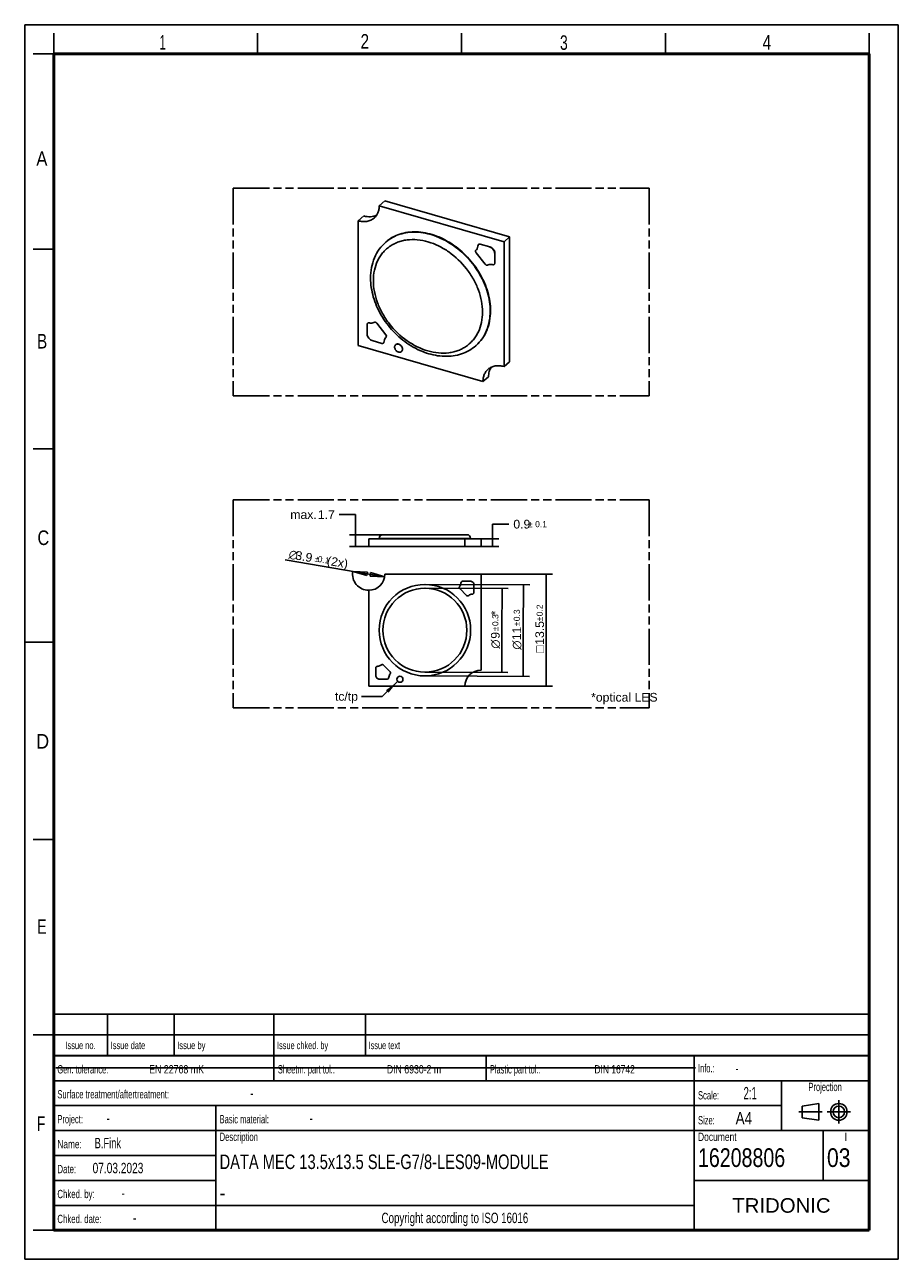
# Model space of a CAD drawing. Header units: millimetres. Extents: x 0 to 210, y 0 to 297.
import ezdxf
from ezdxf.enums import TextEntityAlignment as Align

# ---------------------------------------------------------------- set-up
doc = ezdxf.new("R2010")
doc.units = ezdxf.units.MM
doc.header["$LTSCALE"] = 19.36
doc.linetypes.add('CENTER', pattern=[0.6, 0.375, -0.075, 0.075, -0.075])
doc.linetypes.add('PHANTOM', pattern=[0.8, 0.45, -0.05, 0.1, -0.05, 0.1, -0.05])
doc.layers.get('0').update_dxf_attribs({"linetype": 'CONTINUOUS'})
for name, color, linetype in [('DEFAULT_1', 7, 'CENTER'), ('DEFAULT_3', 7, 'PHANTOM'), ('Z_DIM_2D', 7, 'CONTINUOUS'), ('Z_NOTICE', 7, 'CONTINUOUS')]:
    doc.layers.add(name, color=color, linetype=linetype)
doc.styles.get("Standard").update_dxf_attribs({"font": 'txt', "width": 0.7})
doc.styles.add('TEXTSTYLE_2', font='txt', dxfattribs={"width": 0.75})
doc.styles.add('TEXTSTYLE_3', font='helveticaneueltw1g-ltcn.otf')
doc.styles.add('TEXTSTYLE_4', font='gdt', dxfattribs={"width": 0.7})
doc.styles.add('TEXTSTYLE_5', font='arial.ttf')
doc.dimstyles.new('DIMSTYLE_1', dxfattribs={"dimtxt": 2.1, "dimasz": 3.5, "dimexe": 1.5, "dimexo": 0, "dimgap": 0.525, "dimtad": 1, "dimdec": 3, "dimlfac": 0.5, "dimdsep": 46, "dimtxsty": 'TEXTSTYLE_3', "dimblk": '_FILLED', "dimblk1": '_FILLED', "dimblk2": '_FILLED', "dimcen": 0.09, "dimclrt": 5, "dimazin": 2, "dimtol": 1, "dimtp": 0.3, "dimtm": 0.3, "dimtfac": 1, "dimtdec": 3, "dimtofl": 0, "dimtmove": 0, "dimatfit": 3, "dimldrblk": '_FILLED', "dimfxl": 1, "dimtolj": 1, "dimarcsym": 0})
doc.dimstyles.new('DIMSTYLE_2', dxfattribs={"dimtxt": 2.1, "dimasz": 3.5, "dimexe": 1.5, "dimexo": 0, "dimgap": 0.525, "dimtad": 1, "dimdec": 3, "dimlfac": 0.5, "dimdsep": 46, "dimtxsty": 'TEXTSTYLE_3', "dimblk": '_FILLED', "dimblk1": '_FILLED', "dimblk2": '_FILLED', "dimcen": 0.09, "dimclrt": 5, "dimazin": 2, "dimtol": 1, "dimtp": 0.2, "dimtm": 0.2, "dimtfac": 1, "dimtdec": 3, "dimtofl": 0, "dimtmove": 0, "dimatfit": 3, "dimldrblk": '_FILLED', "dimfxl": 1, "dimtolj": 1, "dimarcsym": 0})
doc.dimstyles.new('DIMSTYLE_3', dxfattribs={"dimtxt": 2.1, "dimasz": 3.5, "dimexe": 1.5, "dimexo": 0, "dimtad": 1, "dimdec": 3, "dimlfac": 0.5, "dimdsep": 46, "dimtxsty": 'TEXTSTYLE_3', "dimblk": '_FILLED', "dimblk1": '_FILLED', "dimblk2": '_FILLED', "dimcen": 0.09, "dimclrt": 5, "dimazin": 2, "dimtol": 1, "dimtp": 0.1, "dimtm": 0.1, "dimtfac": 1, "dimtdec": 3, "dimtmove": 0, "dimatfit": 2, "dimldrblk": '_FILLED', "dimfxl": 1, "dimtolj": 1, "dimarcsym": 0})
doc.dimstyles.new('DIMSTYLE_4', dxfattribs={"dimtxt": 2.1, "dimasz": 3.5, "dimexe": 1.5, "dimexo": 0, "dimgap": 1.05, "dimtad": 1, "dimdec": 3, "dimlfac": 0.5, "dimdsep": 46, "dimtxsty": 'TEXTSTYLE_3', "dimblk": '_FILLED', "dimblk1": '_FILLED', "dimblk2": '_FILLED', "dimcen": 0.09, "dimclrt": 5, "dimazin": 2, "dimtol": 1, "dimtp": 0.1, "dimtm": 0.1, "dimtfac": 1, "dimtdec": 3, "dimtofl": 0, "dimtmove": 0, "dimatfit": 3, "dimldrblk": '_FILLED', "dimfxl": 1, "dimtolj": 1, "dimarcsym": 0})
doc.dimstyles.new('DIMSTYLE_5', dxfattribs={"dimtxt": 2.1, "dimasz": 3.5, "dimexe": 1.5, "dimexo": 0, "dimgap": 1.05, "dimtad": 1, "dimdec": 3, "dimlfac": 0.5, "dimdsep": 46, "dimtxsty": 'TEXTSTYLE_3', "dimblk": '_FILLED', "dimblk1": '_FILLED', "dimblk2": '_FILLED', "dimcen": 0.09, "dimclrt": 5, "dimazin": 2, "dimtp": 0.1, "dimtm": 0.1, "dimtfac": 1, "dimtdec": 3, "dimtofl": 0, "dimtmove": 0, "dimatfit": 3, "dimldrblk": '_FILLED', "dimfxl": 1, "dimtolj": 1, "dimarcsym": 0})
doc.dimstyles.get("Standard").update_dxf_attribs({"dimtxt": 3.5, "dimasz": 3.5, "dimexe": 1.5, "dimexo": 0, "dimtad": 1, "dimdsep": 46, "dimtxsty": 'STANDARD', "dimblk": '_FILLED', "dimblk1": '_FILLED', "dimblk2": '_FILLED', "dimcen": 0.09, "dimclrt": 5, "dimazin": 2, "dimtol": 1, "dimtp": 0.05, "dimtm": 0.05, "dimtfac": 1, "dimtofl": 0, "dimtmove": 0, "dimatfit": 3, "dimldrblk": '_FILLED', "dimfxl": 1, "dimtolj": 1, "dimarcsym": 0})

# ---------------------------------------------------------------- blocks, each defined once
blk = doc.blocks.new('PROJEKTIONSMETHODE_BL0', base_point=(192.31, 35.47))
at = {"color": 2, "linetype": 'CONTINUOUS'}
for p, q in [((186.91, 36.87), (190.91, 37.47)), ((186.91, 34.07), (186.91, 36.87)), ((190.91, 37.47), (190.91, 33.47)), ((190.91, 33.47), (186.91, 34.07))]:
    blk.add_line(p, q, dxfattribs=at)
for radius in [2, 1.4]:
    blk.add_circle((195.71, 35.47), radius, dxfattribs=at)
at = {"layer": 'DEFAULT_1', "color": 2, "linetype": 'CENTER'}
for p, q in [((195.71, 38.27), (195.71, 32.67)), ((191.71, 35.47), (186.11, 35.47)), ((192.91, 35.47), (198.5, 35.47))]:
    blk.add_line(p, q, dxfattribs=at)
blk = doc.blocks.new('*D0')
at = {"layer": 'Z_DIM_2D', "color": 2, "linetype": 'CONTINUOUS'}
for p, q in [((96.24, 162.34), (121.4, 162.24)), ((119.9, 162.25), (119.85, 151.25)), ((119.81, 140.25), (119.85, 151.25)), ((96.15, 140.34), (121.31, 140.24))]:
    blk.add_line(p, q, dxfattribs=at)
at = {"layer": 'Z_DIM_2D', "color": 5, "linetype": 'CONTINUOUS'}
for s, height, style, p in [('0.3', 1.47, 'TEXTSTYLE_3', (119.03, 154.92)), ('11', 2.1, 'TEXTSTYLE_3', (119.33, 150.56)), ('`', 1.47, 'TEXTSTYLE_4', (119.02, 152.83)), ('n', 2.1, 'TEXTSTYLE_4', (119.31, 147.75))]:
    blk.add_text(s, height=height, rotation=89.7715, dxfattribs=dict(at, style=style)).set_placement(p, align=Align.CENTER)
blk = doc.blocks.new('_FILLED')
at = {"color": 0, "linetype": 'BYBLOCK'}
blk.add_solid([(0, 0), (-1, 0.125), (-1, -0.125)], dxfattribs=at)
blk = doc.blocks.new('_NONE')
blk = doc.blocks.new('*D1')
at = {"layer": 'Z_DIM_2D', "color": 2, "linetype": 'CONTINUOUS'}
for p, q in [((96.23, 161.44), (116.24, 161.37)), ((114.74, 161.37), (114.7, 151.27)), ((114.67, 141.17), (114.7, 151.27)), ((96.16, 141.24), (116.17, 141.17))]:
    blk.add_line(p, q, dxfattribs=at)
at = {"layer": 'Z_DIM_2D', "color": 5, "linetype": 'CONTINUOUS'}
for s, height, style, p in [('*', 2.1, 'TEXTSTYLE_3', (114.19, 155.47)), ('0.3', 1.47, 'TEXTSTYLE_3', (113.87, 153.75)), ('`', 1.47, 'TEXTSTYLE_4', (113.87, 151.66)), ('9', 2.1, 'TEXTSTYLE_3', (114.18, 150.09)), ('n', 2.1, 'TEXTSTYLE_4', (114.17, 147.99))]:
    blk.add_text(s, height=height, rotation=89.793, dxfattribs=dict(at, style=style)).set_placement(p, align=Align.CENTER)
blk = doc.blocks.new('*D2')
at = {"layer": 'Z_DIM_2D', "color": 2, "linetype": 'CONTINUOUS'}
for p, q in [((109.69, 164.84), (126.86, 164.84)), ((125.36, 164.84), (125.36, 151.34)), ((125.36, 137.84), (125.36, 151.34)), ((105.79, 137.84), (126.86, 137.84))]:
    blk.add_line(p, q, dxfattribs=at)
at = {"layer": 'Z_DIM_2D', "color": 5, "linetype": 'CONTINUOUS'}
for s, height, style, p in [('0.2', 1.47, 'TEXTSTYLE_3', (124.52, 156.11)), ('13.5', 2.1, 'TEXTSTYLE_3', (124.84, 150.69)), ('`', 1.47, 'TEXTSTYLE_4', (124.52, 154.02)), ('o', 2.1, 'TEXTSTYLE_4', (124.84, 146.78))]:
    blk.add_text(s, height=height, rotation=90, dxfattribs=dict(at, style=style)).set_placement(p, align=Align.CENTER)
blk = doc.blocks.new('_CLOSED')
at = {"color": 0, "linetype": 'BYBLOCK'}
for p, q in [((0, 0), (-1, 0.125)), ((-1, 0.125), (-1, -0.125)), ((-1, -0.125), (0, 0)), ((-1, 0), (0, 0))]:
    blk.add_line(p, q, dxfattribs=at)
blk = doc.blocks.new('*D3')
at = {"layer": 'Z_DIM_2D', "color": 2, "linetype": 'CONTINUOUS'}
for p, q in [((82.69, 164.84), (62.64, 168.23)), ((78.85, 165.49), (82.69, 164.84)), ((86.54, 164.19), (82.69, 164.84))]:
    blk.add_line(p, q, dxfattribs=at)
at = {"layer": 'Z_DIM_2D', "color": 2, "linetype": 'CONTINUOUS', "xscale": 3.5, "yscale": 3.5, "zscale": 3.5}
for p, rotation in [((78.85, 165.49), 170.4079898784), ((86.54, 164.19), 350.4079898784)]:
    blk.add_blockref('_CLOSED', p, dxfattribs=dict(at, rotation=rotation))
at = {"layer": 'Z_DIM_2D', "color": 5, "linetype": 'CONTINUOUS'}
for s, height, style, p in [('n', 2.1, 'TEXTSTYLE_4', (65.49, 168.28)), ('3.9', 2.1, 'TEXTSTYLE_3', (68.96, 167.69)), ('`', 1.47, 'TEXTSTYLE_4', (70.71, 167.72)), ('0.1', 1.47, 'TEXTSTYLE_3', (73.14, 167.31)), (' (2x)', 2.1, 'TEXTSTYLE_3', (77.53, 166.24))]:
    blk.add_text(s, height=height, rotation=-9.592, dxfattribs=dict(at, style=style)).set_placement(p, align=Align.RIGHT)
blk = doc.blocks.new('*D4')
at = {"layer": 'Z_DIM_2D', "color": 2, "linetype": 'CONTINUOUS'}
for p, q in [((112.46, 172.41), (112.46, 176.85)), ((112.46, 176.85), (116.41, 176.85)), ((109.69, 173.31), (113.96, 173.31)), ((112.46, 173.31), (112.46, 172.41)), ((112.46, 171.51), (112.46, 172.41)), ((109.69, 171.51), (113.96, 171.51))]:
    blk.add_line(p, q, dxfattribs=at)
at = {"layer": 'Z_DIM_2D', "color": 5, "linetype": 'CONTINUOUS'}
for s, height, style, p in [('0.9', 2.1, 'TEXTSTYLE_3', (117.46, 175.8)), ('`', 1.47, 'TEXTSTYLE_4', (120.99, 176.12)), ('0.1', 1.47, 'TEXTSTYLE_3', (122.7, 176.12))]:
    blk.add_text(s, height=height, dxfattribs=dict(at, style=style)).set_placement(p)
blk = doc.blocks.new('*D5')
at = {"layer": 'Z_DIM_2D', "color": 2, "linetype": 'CONTINUOUS'}
for p, q in [((79.55, 179.15), (75.6, 179.15)), ((79.55, 172.91), (79.55, 179.15)), ((86.09, 174.31), (78.05, 174.31)), ((79.55, 174.31), (79.55, 172.91)), ((79.55, 171.51), (79.55, 172.91)), ((82.69, 171.51), (78.05, 171.51))]:
    blk.add_line(p, q, dxfattribs=at)
at = {"layer": 'Z_DIM_2D', "color": 5, "linetype": 'CONTINUOUS', "style": 'TEXTSTYLE_3'}
for s, p in [('max. ', (71.02, 178.1)), ('1.7', (74.55, 178.1))]:
    blk.add_text(s, height=2.1, dxfattribs=at).set_placement(p, align=Align.RIGHT)

msp = doc.modelspace()

# ---------------------------------------------------------------- linework, layer by layer
at = {"color": 2, "linetype": 'CONTINUOUS'}
for p, q in [((0, 0), (0, 297)), ((0, 297), (210, 297)), ((210, 0), (210, 297)), ((7, 290), (7, 295)), ((56, 290), (56, 295)), ((105, 290), (105, 295)), ((154, 290), (154, 295)), ((203, 290), (203, 295)), ((7, 290), (2, 290)), ((7, 243), (2, 243)), ((7, 195), (2, 195)), ((0, 148.5), (7, 148.5)), ((7, 101), (2, 101)), ((6.9136, 48.9602), (6.9136, 58.9602)), ((6.9136, 58.9602), (202.9136, 58.9602)), ((19.9136, 48.9602), (19.9136, 58.9602)), ((35.9136, 48.9602), (35.9136, 58.9602)), ((59.9136, 48.9602), (59.9136, 58.9602)), ((81.9136, 48.9602), (81.9136, 58.9602)), ((202.9136, 48.9602), (202.9136, 58.9602)), ((7, 54), (2, 54)), ((6.9136, 53.9602), (202.9136, 53.9602)), ((6.9135, 6.9601), (6.9135, 48.9601)), ((6.9135, 48.9601), (202.9135, 48.9601)), ((6.9136, 48.9602), (202.9136, 48.9602)), ((59.9135, 42.9601), (59.9135, 48.9601)), ((110.9135, 42.9601), (110.9135, 48.9601)), ((160.9135, 6.9601), (160.9135, 48.9601)), ((202.9135, 6.9601), (202.9135, 48.9601)), ((6.9135, 42.9601), (202.9135, 42.9601)), ((181.9135, 30.9601), (181.9135, 42.9601)), ((6.9135, 36.9601), (181.9135, 36.9601)), ((45.9135, 6.9601), (45.9135, 36.9601)), ((6.9135, 30.9601), (202.9135, 30.9601)), ((191.9135, 18.9601), (191.9135, 30.9601)), ((6.9135, 24.9601), (45.9135, 24.9601)), ((6.9135, 18.9601), (45.9135, 18.9601)), ((160.9135, 18.9601), (202.9135, 18.9601)), ((6.9135, 12.9601), (160.9135, 12.9601)), ((7, 7), (2, 7)), ((6.9135, 6.9601), (202.9135, 6.9601)), ((0, 0), (210, 0))]:
    msp.add_line(p, q, dxfattribs=at)
at = {"color": 7, "linetype": 'CONTINUOUS'}
for p, q in [((85.2169, 253.4334), (86.5669, 254.6025)), ((85.2169, 253.4334), (115.2247, 244.7709)), ((86.5669, 254.6025), (116.5747, 245.94)), ((81.5006, 250.9988), (80.1506, 249.8296)), ((80.1506, 219.8219), (80.1506, 249.8296)), ((86.8109, 244.7042), (86.8859, 244.7692)), ((109.0661, 244.1254), (109.0961, 244.1514)), ((109.4517, 244.1944), (109.4817, 244.2204)), ((109.4517, 244.1944), (111.7841, 243.5215)), ((109.4827, 244.2203), (111.815, 243.547)), ((115.2247, 244.7709), (116.5747, 245.94)), ((115.2247, 244.7709), (115.2247, 214.7631)), ((116.5747, 245.94), (116.5747, 215.9322)), ((108.5487, 242.8489), (108.5026, 242.8157)), ((108.5026, 242.8158), (108.5326, 242.8417)), ((108.526, 242.1542), (110.6793, 239.3794)), ((112.9863, 241.9253), (113.0163, 241.9513)), ((112.9863, 241.9253), (112.9863, 239.6252)), ((113.0166, 241.9512), (113.0163, 239.6512)), ((111.4105, 239.2255), (111.3805, 239.1995)), ((112.8593, 239.343), (112.8893, 239.369)), ((113.0163, 239.6512), (112.9863, 239.6252)), ((82.329, 222.6154), (82.329, 224.9156)), ((82.456, 225.1978), (82.486, 225.2237)), ((82.97, 225.2568), (82.94, 225.2308)), ((83.9648, 225.3672), (83.9348, 225.3412)), ((86.7892, 222.3865), (84.636, 225.1614)), ((84.666, 225.1874), (86.8192, 222.4125)), ((110.1584, 211.1594), (80.1506, 219.8219)), ((85.8636, 220.3464), (83.5643, 221.0101)), ((86.2484, 220.4111), (86.2784, 220.4371)), ((86.372, 220.5693), (86.342, 220.5433)), ((86.7666, 221.6919), (86.8127, 221.7251)), ((86.8127, 221.725), (86.8427, 221.751)), ((89.1515, 220.0138), (89.1815, 220.0398)), ((108.4144, 219.7586), (108.4894, 219.8235)), ((90.5754, 218.3697), (90.6054, 218.3956)), ((116.5747, 215.9322), (115.2247, 214.7631)), ((110.1584, 211.1594), (111.5084, 212.3285)), ((82.6939, 173.312), (82.6939, 171.512)), ((82.6939, 173.312), (109.6939, 173.312)), ((84.3933, 173.312), (84.3933, 173.352)), ((84.3933, 173.352), (87.9359, 173.352)), ((85.1939, 173.352), (85.1939, 173.412)), ((85.3449, 173.312), (85.3449, 173.352)), ((86.0939, 174.312), (106.2939, 174.312)), ((87.4831, 173.312), (87.4831, 173.352)), ((87.81, 173.312), (87.81, 173.352)), ((87.9359, 173.352), (87.9359, 173.312)), ((89.4689, 173.312), (89.4689, 173.352)), ((89.4689, 173.352), (90.9189, 173.352)), ((90.9189, 173.312), (90.9189, 173.352)), ((105.7939, 173.312), (105.7939, 171.512)), ((107.1939, 173.312), (107.1939, 173.412)), ((107.1939, 173.352), (107.9939, 173.352)), ((107.5236, 173.312), (107.5236, 173.352)), ((107.9939, 173.312), (107.9939, 173.352)), ((109.6939, 171.512), (109.6939, 173.312)), ((109.6939, 171.512), (82.6939, 171.512)), ((86.5939, 164.8399), (109.6939, 164.8399)), ((109.6939, 164.8399), (109.6939, 141.7399)), ((82.6939, 137.8399), (82.6939, 160.9399)), ((104.5604, 161.3637), (106.218, 159.7061)), ((105.273, 163.1399), (107.0685, 163.1403)), ((107.9939, 162.1787), (107.9939, 160.408)), ((87.8274, 141.3161), (86.1698, 142.9737)), ((84.3939, 140.5011), (84.3939, 142.2718)), ((105.7939, 137.8399), (82.6939, 137.8399)), ((87.1149, 139.5399), (85.3449, 139.5399)), ((7.4681, 46.0424), (161.2681, 46.0424))]:
    msp.add_line(p, q, dxfattribs=at)
at = {"color": 9, "linetype": 'CONTINUOUS'}
for p, q in [((111.8141, 243.5475), (111.7841, 243.5215)), ((84.636, 225.1614), (84.666, 225.1874)), ((86.8192, 222.4125), (86.7892, 222.3865)), ((85.1939, 173.412), (107.1939, 173.412)), ((87.1149, 173.352), (87.1149, 173.312))]:
    msp.add_line(p, q, dxfattribs=at)
at = {"color": 7, "linetype": 'CONTINUOUS'}
for points, const_width in [([(7, 7), (7, 290)], 0.7), ([(7, 290), (203, 290)], 0.7), ([(203, 7), (203, 290)], 0.7), ([(7, 49), (203, 49)], 0.5), ([(7, 7), (203, 7)], 0.7)]:
    msp.add_lwpolyline(points, dxfattribs=dict(at, const_width=const_width))
for centre, radius in [((96.1939, 151.3399), 11), ((90.1939, 139.5399), 0.725)]:
    msp.add_circle(centre, radius, dxfattribs=at)
at = {"color": 9, "linetype": 'CONTINUOUS'}
msp.add_circle((96.1939, 151.3399), 10.1, dxfattribs=at)
for centre, radius, start, end in [((92.9035, 237.6635), 9.3105, 130.261695, 130.871025), ((102.3252, 226.7953), 9.3052, 310.871033, 311.480146)]:
    msp.add_arc(centre, radius, start, end, dxfattribs=at)
at = {"color": 7, "linetype": 'CONTINUOUS'}
for centre, radius, start, end in [((109.2934, 243.8642), 0.3462, 131.034676, 141.901581), ((108.8371, 242.5354), 0.4519, 171.52712, 180.067389), ((107.3533, 243.8812), 1.5794, 319.187496, 320.590264), ((111.8042, 241.9713), 1.183, 357.774739, 0.006126), ((83.5111, 222.5695), 1.183, 177.774739, 180.006126), ((115.2359, 212.5872), 3.6917, 154.626969, 157.777287), ((115.0733, 212.6669), 3.5105, 146.335892, 154.665287), ((86.0939, 173.412), 0.9, 90, 180), ((106.2939, 173.412), 0.9, 0, 90), ((82.6939, 164.8399), 3.9, 270, 360), ((104.8222, 161.6254), 0.3701, 131.303001, 225), ((103.0553, 162.9559), 1.8509, 325.345472, 357.71087), ((105.2801, 162.7378), 0.4021, 90.901213, 158.991366), ((107.0687, 162.2143), 0.9259, 357.793201, 89.970381), ((107.5921, 160.4258), 0.4022, 260.181885, 357.45728), ((106.4798, 159.9678), 0.3701, 224.99473, 318.69365), ((107.8103, 158.2012), 1.8507, 98.821412, 124.659119), ((84.7957, 142.254), 0.4022, 80.181885, 177.45728), ((84.5776, 144.4786), 1.8507, 278.913251, 304.659119), ((85.9081, 142.712), 0.3701, 44.99473, 138.69365), ((85.3192, 140.4655), 0.9259, 177.793201, 271.589555), ((87.1149, 139.9318), 0.3919, 270, 340.00868), ((89.3326, 139.7239), 1.8509, 145.345472, 177.71087), ((87.5657, 141.0544), 0.3701, 311.303001, 45), ((109.6939, 137.8399), 3.9, 90, 180)]:
    msp.add_arc(centre, radius, start, end, dxfattribs=at)
for points, knots in [([(85.2169, 253.4334), (85.2169, 253.1409), (85.166, 252.5674), (84.9301, 251.7554), (84.5373, 251.0409), (84.1777, 250.645), (83.9802, 250.4738)], [0, 0, 0, 0, 0.26564898, 0.51943369, 0.76268827, 1, 1, 1, 1]), ([(83.9802, 250.4738), (83.743, 250.2683), (83.1962, 249.919), (82.2441, 249.6345), (81.2025, 249.598), (80.5006, 249.7286), (80.1506, 249.8296)], [0, 0, 0, 0, 0.23310607, 0.47423098, 0.72948924, 1, 1, 1, 1]), ([(81.5006, 250.9988), (81.7678, 250.9216), (82.3035, 250.8095), (83.1057, 250.7732), (83.8688, 250.8771), (84.3441, 251.0423), (84.5654, 251.1465)], [0, 0, 0, 0, 0.26642199, 0.52183821, 0.76569675, 1, 1, 1, 1]), ([(86.8859, 244.7691), (87.3596, 245.1795), (88.4029, 245.9115), (90.1752, 246.6852), (92.1179, 247.1233), (94.1838, 247.2176), (96.3255, 246.969), (98.4945, 246.3847), (100.6428, 245.4797), (103.439, 243.8588), (106.597, 241.1707), (109.0847, 237.8378), (110.5587, 234.912), (111.6137, 231.9806), (111.9771, 229.6736), (111.9771, 228.1714)], [0, 0, 0, 0, 0.05194366, 0.10478909, 0.15931116, 0.21607627, 0.27538953, 0.33730628, 0.40164422, 0.46803949, 0.6045954, 0.74211838, 0.80965908, 0.87549353, 1, 1, 1, 1]), ([(83.1424, 236.0189), (83.1424, 236.8672), (83.2895, 238.5371), (83.9888, 240.9108), (85.1531, 243.0183), (86.2217, 244.194), (86.8109, 244.7042)], [0, 0, 0, 0, 0.26210145, 0.51443544, 0.75918858, 1, 1, 1, 1]), ([(108.9733, 243.9975), (108.9649, 243.7902), (108.8948, 243.3882), (108.6967, 243.0283), (108.5736, 242.8785)], [0, 0, 0, 0, 0.51669819, 1, 1, 1, 1]), ([(109.4527, 244.1943), (109.3842, 244.2129), (109.2449, 244.2255), (109.1144, 244.1673), (109.0661, 244.1254)], [0, 0, 0, 0, 0.5257177, 1, 1, 1, 1]), ([(109.2808, 244.2343), (109.2969, 244.2367), (109.3645, 244.2428), (109.4331, 244.2338), (109.4827, 244.2203)], [0, 0, 0, 0, 0.24056589, 1, 1, 1, 1]), ([(111.815, 243.547), (111.9787, 243.4998), (112.298, 243.3382), (112.6842, 242.9677), (112.9455, 242.5068), (113.0169, 242.1632), (113.0169, 241.9984)], [0, 0, 0, 0, 0.24586973, 0.50561027, 0.76218988, 1, 1, 1, 1]), ([(108.3852, 242.5349), (108.3852, 242.5026), (108.399, 242.366), (108.4621, 242.2367), (108.526, 242.1542)], [0, 0, 0, 0, 0.23626739, 1, 1, 1, 1]), ([(108.5026, 242.8157), (108.4725, 242.7897), (108.4208, 242.7235), (108.3964, 242.6436), (108.3902, 242.602)], [0, 0, 0, 0, 0.48622399, 1, 1, 1, 1]), ([(112.9872, 241.9714), (112.9872, 242.1363), (112.9158, 242.4801), (112.6546, 242.9413), (112.2682, 243.3121), (111.9488, 243.4738), (111.785, 243.5211)], [0, 0, 0, 0, 0.2378028, 0.49437377, 0.75411945, 1, 1, 1, 1]), ([(110.6793, 239.3794), (110.7252, 239.3203), (110.8326, 239.2184), (111.0239, 239.1256), (111.2205, 239.1112), (111.3369, 239.1625), (111.3805, 239.1995)], [0, 0, 0, 0, 0.28095424, 0.5467344, 0.78482973, 1, 1, 1, 1]), ([(111.3805, 239.1995), (111.5324, 239.2607), (111.8655, 239.3407), (112.2066, 239.3325), (112.379, 239.3097)], [0, 0, 0, 0, 0.48485021, 1, 1, 1, 1]), ([(112.379, 239.3097), (112.4212, 239.2903), (112.5074, 239.2614), (112.6389, 239.2502), (112.7609, 239.2759), (112.8302, 239.3176), (112.8594, 239.3429)], [0, 0, 0, 0, 0.27451944, 0.53235731, 0.77161718, 1, 1, 1, 1]), ([(112.8594, 239.3429), (112.8978, 239.3764), (112.9611, 239.4653), (112.9839, 239.5709), (112.9863, 239.6252)], [0, 0, 0, 0, 0.48369709, 1, 1, 1, 1]), ([(108.4144, 219.7586), (107.9187, 219.3293), (106.8308, 218.5646), (104.9937, 217.7502), (102.9941, 217.2862), (100.142, 217.1324), (97.2053, 217.7016), (94.3973, 218.865), (92.3271, 220.0484), (90.3786, 221.5013), (88.5899, 223.1894), (87.0019, 225.078), (85.6464, 227.1233), (84.5552, 229.285), (83.5026, 232.2071), (83.1424, 234.5134), (83.1424, 236.0189)], [0, 0, 0, 0, 0.05416698, 0.10899878, 0.16503305, 0.22276199, 0.34397464, 0.40782787, 0.47343339, 0.54038488, 0.60815323, 0.6761542, 0.74376779, 0.81040898, 0.87563626, 1, 1, 1, 1]), ([(111.9771, 228.1714), (111.9771, 227.3443), (111.8367, 225.7259), (111.1671, 223.4368), (110.0608, 221.4233), (109.0467, 220.3063), (108.4894, 219.8236)], [0, 0, 0, 0, 0.26631191, 0.51954567, 0.76258612, 1, 1, 1, 1]), ([(82.3588, 225.0581), (82.3544, 225.047), (82.3386, 225.001), (82.3306, 224.9523), (82.329, 224.9156)], [0, 0, 0, 0, 0.24431828, 1, 1, 1, 1]), ([(82.456, 225.1978), (82.4453, 225.1886), (82.4046, 225.1485), (82.3746, 225.0981), (82.3588, 225.0581)], [0, 0, 0, 0, 0.24631049, 1, 1, 1, 1]), ([(82.94, 225.2308), (82.8976, 225.2504), (82.8107, 225.2794), (82.6782, 225.2908), (82.5553, 225.2652), (82.4853, 225.2233), (82.456, 225.1978)], [0, 0, 0, 0, 0.27444267, 0.53233069, 0.77171497, 1, 1, 1, 1]), ([(82.6789, 225.3078), (82.7022, 225.3108), (82.8017, 225.3149), (82.9013, 225.2885), (82.97, 225.2568)], [0, 0, 0, 0, 0.23726785, 1, 1, 1, 1]), ([(83.952, 225.3453), (83.798, 225.2833), (83.4607, 225.2015), (83.1148, 225.2078), (82.94, 225.2308)], [0, 0, 0, 0, 0.48505561, 1, 1, 1, 1]), ([(84.636, 225.1614), (84.5913, 225.219), (84.4864, 225.3187), (84.301, 225.4122), (84.1088, 225.4316), (83.9946, 225.3814), (83.952, 225.3453)], [0, 0, 0, 0, 0.28022258, 0.54708718, 0.78549931, 1, 1, 1, 1]), ([(83.982, 225.3713), (84.0246, 225.4074), (84.1388, 225.4575), (84.331, 225.4382), (84.5164, 225.3447), (84.6213, 225.245), (84.666, 225.1874)], [0, 0, 0, 0, 0.21449836, 0.4529094, 0.71977609, 1, 1, 1, 1]), ([(82.3281, 222.5694), (82.3281, 222.4014), (82.4022, 222.0511), (82.6721, 221.5836), (83.0697, 221.2117), (83.3973, 221.0537), (83.5643, 221.0101)], [0, 0, 0, 0, 0.23825517, 0.49539841, 0.75514788, 1, 1, 1, 1]), ([(85.8636, 220.3464), (85.9315, 220.3268), (86.0701, 220.3122), (86.2004, 220.3694), (86.2484, 220.4111)], [0, 0, 0, 0, 0.52648101, 1, 1, 1, 1]), ([(86.2484, 220.4111), (86.2585, 220.4199), (86.2973, 220.458), (86.3266, 220.5055), (86.342, 220.5433)], [0, 0, 0, 0, 0.24765446, 1, 1, 1, 1]), ([(86.342, 220.5433), (86.3506, 220.7572), (86.4248, 221.1722), (86.6359, 221.5405), (86.7666, 221.6919)], [0, 0, 0, 0, 0.51701869, 1, 1, 1, 1]), ([(86.9301, 222.0059), (86.9301, 222.0382), (86.9163, 222.1748), (86.8532, 222.3041), (86.7892, 222.3865)], [0, 0, 0, 0, 0.23626739, 1, 1, 1, 1]), ([(86.8127, 221.725), (86.8504, 221.7577), (86.9126, 221.8463), (86.9301, 221.9519), (86.9301, 222.0059)], [0, 0, 0, 0, 0.48006439, 1, 1, 1, 1]), ([(86.8192, 222.4125), (86.8413, 222.384), (86.917, 222.2705), (86.9601, 222.1324), (86.9601, 222.0319)], [0, 0, 0, 0, 0.26387013, 1, 1, 1, 1]), ([(89.1515, 220.0138), (89.1323, 219.9972), (89.0586, 219.9246), (89.0046, 219.8331), (88.9761, 219.7606)], [0, 0, 0, 0, 0.24626021, 1, 1, 1, 1]), ([(90.8052, 218.9199), (90.8052, 219.0184), (90.7714, 219.2237), (90.6463, 219.515), (90.45, 219.7769), (90.2032, 219.9874), (89.925, 220.127), (89.6392, 220.1861), (89.3687, 220.1533), (89.2142, 220.0682), (89.1515, 220.0138)], [0, 0, 0, 0, 0.12422626, 0.25822118, 0.39618169, 0.532888, 0.6633993, 0.78451102, 0.89545192, 1, 1, 1, 1]), ([(89.3458, 220.1418), (89.4175, 220.1723), (89.5789, 220.2091), (89.8335, 220.1856), (90.0907, 220.0933), (90.4141, 219.8845), (90.6694, 219.5752), (90.8077, 219.2188), (90.8352, 219.0345), (90.8352, 218.9458)], [0, 0, 0, 0, 0.10690977, 0.22222666, 0.34661729, 0.47817413, 0.74752143, 0.87835735, 1, 1, 1, 1]), ([(88.9761, 219.7606), (88.9672, 219.7377), (88.9349, 219.6419), (88.9216, 219.54), (88.9216, 219.4636)], [0, 0, 0, 0, 0.24367787, 1, 1, 1, 1]), ([(88.9216, 219.4636), (88.9216, 219.365), (88.9554, 219.1598), (89.0806, 218.8684), (89.2768, 218.6066), (89.5236, 218.3961), (89.8018, 218.2564), (90.0876, 218.1974), (90.3581, 218.2302), (90.5127, 218.3153), (90.5754, 218.3697)], [0, 0, 0, 0, 0.12422626, 0.25822118, 0.39618169, 0.532888, 0.6633993, 0.78451102, 0.89545192, 1, 1, 1, 1]), ([(90.5754, 218.3697), (90.6495, 218.4339), (90.769, 218.6087), (90.8052, 218.8146), (90.8052, 218.9199)], [0, 0, 0, 0, 0.48227488, 1, 1, 1, 1]), ([(110.1584, 211.1594), (110.1584, 211.4518), (110.2093, 212.0253), (110.4452, 212.8373), (110.838, 213.5518), (111.1976, 213.9478), (111.3951, 214.1189)], [0, 0, 0, 0, 0.26564898, 0.51943369, 0.76268827, 1, 1, 1, 1]), ([(111.3951, 214.1189), (111.6323, 214.3245), (112.1791, 214.6737), (113.1312, 214.9582), (114.1728, 214.9947), (114.8747, 214.8641), (115.2247, 214.7631)], [0, 0, 0, 0, 0.23310607, 0.47423098, 0.72948924, 1, 1, 1, 1]), ([(111.8185, 213.9834), (111.7669, 213.8571), (111.582, 213.3243), (111.5084, 212.7553), (111.5084, 212.3285)], [0, 0, 0, 0, 0.24218921, 1, 1, 1, 1])]:
    msp.add_open_spline(points, degree=3, knots=knots, dxfattribs=at)
at = {"color": 9, "linetype": 'CONTINUOUS'}
for points, knots in [([(111.9021, 228.1064), (111.9021, 228.8408), (111.7849, 230.343), (111.2948, 232.5888), (110.4926, 234.8253), (109.4006, 237.0012), (108.0413, 239.0676), (106.4479, 240.9806), (104.6534, 242.695), (102.7004, 244.1739), (100.6297, 245.3826), (97.8388, 246.5735), (94.9358, 247.1779), (92.1297, 247.0689), (90.1867, 246.6475), (88.4111, 245.8921), (87.3633, 245.1722), (86.8864, 244.7683)], [0, 0, 0, 0, 0.06100951, 0.12465782, 0.1904366, 0.2578725, 0.32643424, 0.39546642, 0.46426431, 0.53216224, 0.59853755, 0.66288641, 0.78385495, 0.84066161, 0.8952218, 0.94807877, 1, 1, 1, 1]), ([(110.0579, 227.8593), (110.0579, 228.7409), (109.8755, 230.552), (109.1179, 233.2284), (107.8995, 235.8428), (105.7295, 239.1068), (102.8694, 241.8601), (99.5664, 243.8278), (97.0051, 244.8313), (94.435, 245.335), (92.3338, 245.3164), (90.7562, 245.0282), (89.6467, 244.6848), (88.6072, 244.2152), (87.6477, 243.6237), (86.7784, 242.9154), (86.0077, 242.0981), (85.3431, 241.1797), (84.5998, 239.8191), (83.972, 237.8955), (83.8174, 236.2676), (83.8174, 235.4343)], [0, 0, 0, 0, 0.06327884, 0.12977156, 0.19881339, 0.26943016, 0.41038996, 0.4788286, 0.54450208, 0.60684496, 0.6657427, 0.69406164, 0.72173193, 0.74889766, 0.77572833, 0.80241397, 0.82915376, 0.85614268, 0.88356229, 0.94018747, 1, 1, 1, 1]), ([(83.8174, 235.4343), (83.8174, 234.5528), (83.9998, 232.7417), (84.7573, 230.0653), (85.9757, 227.4509), (88.1457, 224.1869), (91.0058, 221.4336), (94.3087, 219.466), (96.8701, 218.4625), (99.4401, 217.9587), (101.5413, 217.9773), (103.1189, 218.2655), (104.2284, 218.6088), (105.268, 219.0784), (106.2274, 219.67), (107.0967, 220.3782), (107.8675, 221.1955), (108.5322, 222.1139), (109.2755, 223.4745), (109.9033, 225.3982), (110.0579, 227.0261), (110.0579, 227.8593)], [0, 0, 0, 0, 0.06327846, 0.12977078, 0.19881221, 0.26942904, 0.41038746, 0.47882511, 0.54449785, 0.60684065, 0.66573873, 0.69405759, 0.72172794, 0.74889397, 0.77572482, 0.80241064, 0.82915088, 0.85614049, 0.88356089, 0.94018689, 1, 1, 1, 1]), ([(108.4886, 219.824), (108.7614, 220.0652), (109.2807, 220.5819), (110.2003, 221.7418), (111.1114, 223.4211), (111.763, 225.6882), (111.9021, 227.2893), (111.9021, 228.1064)], [0, 0, 0, 0, 0.11844122, 0.23763773, 0.48066878, 0.73418297, 1, 1, 1, 1])]:
    msp.add_open_spline(points, degree=3, knots=knots, dxfattribs=at)
at = {"color": 7, "linetype": 'CONTINUOUS'}
for points in [[(109.0209, 244.0778), (109.0017, 244.0533), (108.9857, 244.026), (108.9733, 243.9975)], [(113.0166, 241.9512), (113.0172, 241.9669), (113.0169, 241.9827), (113.0169, 241.9984)]]:
    msp.add_open_spline(points, degree=3, dxfattribs=at)
at = {"layer": 'DEFAULT_3', "color": 7, "linetype": 'PHANTOM'}
for p, q in [((50.1286, 257.68), (50.1286, 207.68)), ((50.1286, 257.68), (150.1286, 257.68)), ((150.1286, 257.68), (150.1286, 207.68)), ((50.1286, 207.68), (150.1286, 207.68)), ((50.1286, 182.68), (50.1286, 132.68)), ((50.1286, 182.68), (150.1286, 182.68)), ((150.1286, 182.68), (150.1286, 132.68)), ((50.1286, 132.68), (150.1286, 132.68))]:
    msp.add_line(p, q, dxfattribs=at)
at = {"layer": 'Z_DIM_2D', "color": 2, "linetype": 'CONTINUOUS'}
msp.add_arc((82.6939, 164.8399), 3.9, 170.40799, 270, dxfattribs=at)

# ---------------------------------------------------------------- block references
at = {"color": 2, "linetype": 'CONTINUOUS'}
msp.add_blockref('PROJEKTIONSMETHODE_BL0', (192.3051, 35.4697), dxfattribs=at)

# ---------------------------------------------------------------- texts
at = {"color": 5, "linetype": 'CONTINUOUS', "style": 'TEXTSTYLE_2'}
for s, width, p in [('1', 0.571429, (32.414, 291.0005)), ('2', 0.785714, (80.7314, 291.2396)), ('3', 0.714286, (128.6839, 290.9429)), ('4', 0.785714, (177.3831, 290.9911)), ('A', 0.857143, (2.7873, 263.0481)), ('B', 0.785714, (2.9587, 219.0995)), ('C', 0.833333, (3.0702, 171.8336)), ('D', 0.904762, (2.8073, 122.8572)), ('E', 0.714286, (3.0025, 78.3025)), ('F', 0.714286, (2.9222, 30.897))]:
    msp.add_text(s, height=3.5, dxfattribs=dict(at, width=width)).set_placement(p)
at = {"layer": 'Z_NOTICE', "color": 5, "linetype": 'CONTINUOUS', "style": 'TEXTSTYLE_3'}
msp.add_text('tc/tp ', height=2.1, dxfattribs=at).set_placement((80.9281, 134.3722), align=Align.RIGHT)
msp.add_text('*optical LES', height=2.1, dxfattribs=at).set_placement((136.154, 134.1575))
at = {"layer": 'Z_NOTICE', "color": 5, "linetype": 'CONTINUOUS', "style": 'TEXTSTYLE_2'}
for s, height, width, p in [('Issue no.', 1.8, 0.719577, (13.4136, 50.5602)), ('Projection', 2, 0.671429, (192.4135, 40.4601)), ('I', 2, 0.833333, (197.4135, 28.4601)), ('Copyright according to ISO 16016', 2.5, 0.700149, (103.4135, 8.7101))]:
    msp.add_text(s, height=height, dxfattribs=dict(at, width=width)).set_placement(p, align=Align.CENTER)
for s, height, width, p in [('Issue date ', 1.8, 0.725108, (20.6636, 50.5602)), ('Issue by ', 1.8, 0.732804, (36.6636, 50.5602)), ('Issue chked. by', 1.8, 0.711111, (60.6636, 50.5602)), ('Issue text ', 1.8, 0.712121, (82.6636, 50.5602)), ('Gen. tolerance:', 2, 0.669841, (7.851, 44.7101)), ('EN 22768 mK', 2, 0.792208, (29.9106, 44.7101)), ('Sheetm. part tol.:', 2, 0.67328, (60.851, 44.7101)), ('DIN 6930-2 m', 2, 0.78373, (87.0534, 44.7101)), ('Plastic part tol.:', 2, 0.642857, (111.851, 44.7101)), ('DIN 16742', 2, 0.759259, (136.9582, 44.7101)), ('Info.: ', 2, 0.64966, (161.851, 44.9601)), ('Surface treatment/aftertreatment: ', 2, 0.681373, (7.851, 38.7101)), ('-', 2.5, 0.714286, (54.1844, 38.7101)), ('Scale:  ', 2, 0.684524, (161.851, 38.4601)), ('2:1', 3, 0.571429, (172.8034, 38.4601)), ('Project: ', 2, 0.656085, (7.851, 32.7101)), ('-', 2.5, 0.714286, (19.6606, 32.7101)), ('Basic material: ', 2, 0.675595, (46.851, 32.7101)), ('-', 2.5, 0.714286, (68.4701, 32.7101)), ('Size: ', 2, 0.678571, (161.851, 32.4601)), (' A4', 3, 0.809524, (169.9939, 32.4601)), ('Description', 2, 0.688312, (46.851, 28.4601)), ('Document', 2, 0.761905, (161.851, 28.4601)), ('Name: ', 2, 0.746032, (7.851, 26.7101)), ('B.Fink', 2.5, 0.670635, (16.8034, 26.7101)), ('16208806', 4.5, 0.782738, (161.851, 22.2101)), ('03', 4.5, 0.845238, (192.851, 22.2101)), ('Date: ', 2, 0.706349, (7.851, 20.7101)), ('07.03.2023', 2.5, 0.728571, (16.3272, 20.7101)), ('Chked. by: ', 2, 0.701299, (7.851, 14.7101)), ('-', 2.5, 0.714286, (23.2796, 14.7101)), ('Chked. date: ', 2, 0.699634, (7.851, 8.7101)), ('-', 2.5, 0.714286, (26.0415, 8.7101))]:
    msp.add_text(s, height=height, dxfattribs=dict(at, width=width)).set_placement(p)
at = {"layer": 'Z_NOTICE', "color": 5, "linetype": 'CONTINUOUS', "width": 0.714286}
msp.add_text('-', height=1.8, dxfattribs=at).set_placement((170.9463, 44.9601))
at = {"layer": 'Z_NOTICE', "color": 7, "linetype": 'CONTINUOUS', "width": 0.752381}
msp.add_text('DATA MEC 13.5x13.5 SLE-G7/8-LES09-MODULE', height=3.5, dxfattribs=at).set_placement((46.851, 21.7101))
at = {"layer": 'Z_NOTICE', "color": 7, "linetype": 'CONTINUOUS', "style": 'TEXTSTYLE_2', "width": 0.904762}
msp.add_text('-', height=3.5, dxfattribs=at).set_placement((46.851, 14.2101))
at = {"layer": 'Z_NOTICE', "color": 5, "linetype": 'CONTINUOUS', "style": 'TEXTSTYLE_5'}
msp.add_text('TRIDONIC', height=3.5, dxfattribs=at).set_placement((181.9135, 11.2101), align=Align.CENTER)

# ---------------------------------------------------------------- dimensions: what is measured, and where the dimension line sits
at = {"layer": 'Z_DIM_2D', "color": 2, "linetype": 'CONTINUOUS'}
for base, p1, p2, angle, text, dimstyle, override, picture, middle in [((79.5455, 171.512), (86.0939, 174.312), (82.6939, 171.512), 270, 'max. <>', 'DIMSTYLE_5', {"dimtad": 0, "dimtih": 1, "dimtoh": 1, "dimblk1": 'NONE', "dimblk2": 'NONE', "dimsah": 1}, '*D5', (69.8989, 179.1544)), ((125.3628, 137.8399), (109.6939, 164.8399), (105.7939, 137.8399), 270, '{\\fgdt;o}<>', 'DIMSTYLE_2', {"dimblk1": 'NONE', "dimblk2": 'NONE', "dimsah": 1}, '*D2', (125.3628, 151.3399)), ((119.8976, 162.2455), (96.1501, 140.34), (96.2378, 162.3398), 89.77149, '%%c<>', 'DIMSTYLE_1', {"dimblk1": 'NONE', "dimblk2": 'NONE', "dimsah": 1}, '*D0', (119.8537, 151.2449)), ((114.7412, 161.3729), (96.1574, 141.24), (96.2304, 161.4398), 89.792958, '%%c<>*', 'DIMSTYLE_1', {"dimblk1": 'NONE', "dimblk2": 'NONE', "dimsah": 1}, '*D1', (114.7047, 151.273))]:
    dim = msp.add_linear_dim(base=base, p1=p1, p2=p2, angle=angle, text=text, dimstyle=dimstyle, override=override, dxfattribs=at)
    dim.commit()
    dim.dimension.update_dxf_attribs({"geometry": picture, "text_midpoint": middle, "dimtype": 160})
dim = msp.add_linear_dim(base=(112.463, 173.312), p1=(109.6939, 171.512), p2=(109.6939, 173.312), angle=90, dimstyle='DIMSTYLE_4', override={"dimtad": 0, "dimtih": 1, "dimtoh": 1, "dimblk1": 'NONE', "dimblk2": 'NONE', "dimsah": 1}, dxfattribs=at)
dim.commit()
dim.dimension.update_dxf_attribs({"geometry": '*D4', "text_midpoint": (121.3177, 176.8522), "dimtype": 160})
dim = msp.add_diameter_dim_2p(p1=(78.8485, 165.4898), p2=(86.5394, 164.19), text='%%c<> (2x)', dimstyle='DIMSTYLE_3', override={"dimpost": '<>', "dimblk1": 'CLOSED', "dimblk2": 'CLOSED', "dimsah": 1}, dxfattribs=at)
dim.commit()
dim.dimension.update_dxf_attribs({"geometry": '*D3', "text_midpoint": (70.3035, 168.5311), "dimtype": 163})

# ---------------------------------------------------------------- leaders
at = {"layer": 'Z_NOTICE', "color": 2, "linetype": 'CONTINUOUS'}
msp.add_leader([(89.6707, 139.0391), (85.9281, 135.4222), (80.9281, 135.4222)], dimstyle='STANDARD', override={"dimtad": 0}, dxfattribs=at)

doc.saveas('drawing.dxf')
